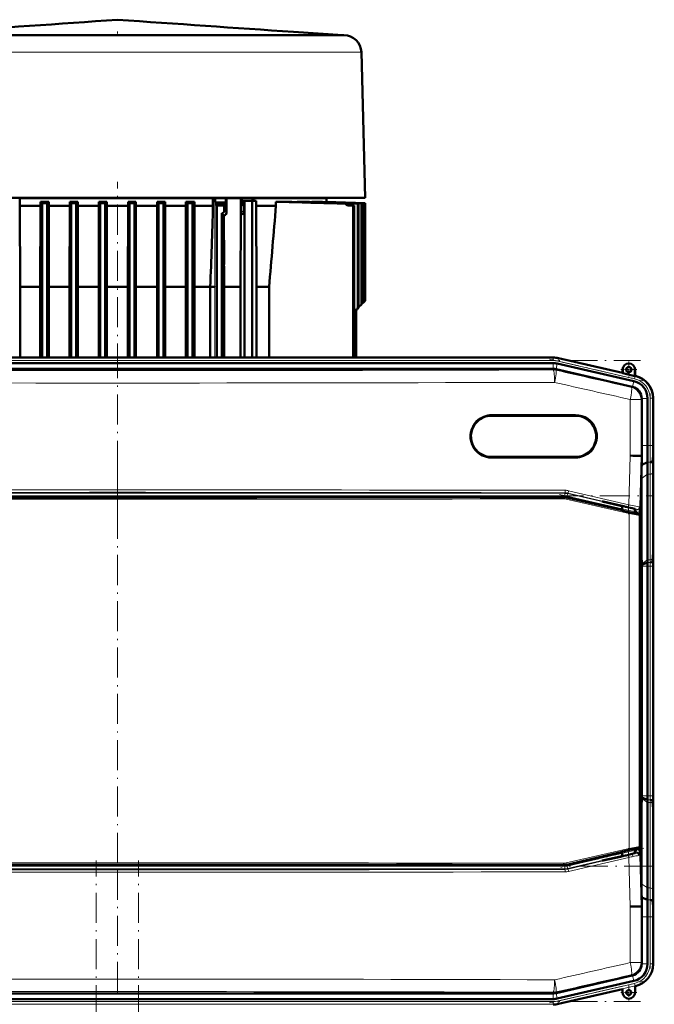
# Model space of a CAD drawing. Extents: x -1358 to 1757, y -1552 to 637.
# Tile 57 of 98: x -1050 to -797, y 244 to 637. Entities that reach past the tile are written whole.
import ezdxf

# ---------------------------------------------------------------- set-up
doc = ezdxf.new("R2010")
doc.units = 0
doc.linetypes.add('DASHDOT', pattern=[18.5, 12, -3, 0.5, -3])

msp = doc.modelspace()

# ---------------------------------------------------------------- linework, layer by layer
at = {"color": 7, "lineweight": 50}
for p, q in [((-1018.21, 631.17), (-1078.11, 631.17)), ((-949.19, 631.17), (-1018.21, 631.17)), ((-938.06, 631.17), (-949.19, 631.17)), ((-940.91, 632.48), (-921.23, 631.17)), ((-934.37, 631.17), (-938.06, 631.17)), ((-921.53, 631.17), (-934.37, 631.17)), ((-920.75, 631.17), (-921.53, 631.17)), ((-913.75, 624.35), (-912.23, 566.17)), ((-1059.72, 566.17), (-1011.23, 566.17)), ((-1050.13, 565.97), (-1050.34, 565.97)), ((-1050.13, 562.97), (-1050.13, 565.97)), ((-1050.13, 565.97), (-973.09, 565.97)), ((-1050.05, 530.6), (-1050.13, 562.97)), ((-1041.98, 562.97), (-1050.13, 562.97)), ((-1042.06, 530.6), (-1041.98, 562.97)), ((-1041.98, 562.97), (-1041.98, 564.61)), ((-1038.63, 564.61), (-1041.98, 564.61)), ((-1041.29, 563.96), (-1039.29, 563.97)), ((-1041.29, 563.96), (-1041.29, 502.32)), ((-1038.63, 564.61), (-1039.29, 563.97)), ((-1039.29, 563.97), (-1039.29, 502.32)), ((-1038.63, 562.97), (-1038.63, 564.61)), ((-1038.56, 530.6), (-1038.63, 562.97)), ((-1030.26, 562.97), (-1038.63, 562.97)), ((-1030.33, 530.6), (-1030.26, 562.97)), ((-1030.26, 562.97), (-1030.26, 564.61)), ((-1030.26, 564.61), (-1029.66, 564.03)), ((-1027.08, 564.61), (-1030.26, 564.61)), ((-1029.66, 564.03), (-1027.66, 564.03)), ((-1029.66, 564.03), (-1029.66, 502.32)), ((-1027.08, 564.61), (-1027.66, 564.03)), ((-1027.66, 564.03), (-1027.66, 502.32)), ((-1027.08, 562.97), (-1027.08, 564.61)), ((-1027.01, 530.6), (-1027.08, 562.97)), ((-1018.59, 562.97), (-1027.08, 562.97)), ((-1018.61, 551.64), (-1018.59, 562.97)), ((-1018.59, 564.61), (-1018.04, 564.06)), ((-1018.59, 562.97), (-1018.59, 564.61)), ((-1015.49, 564.61), (-1018.59, 564.61)), ((-1018.04, 564.06), (-1016.04, 564.06)), ((-1018.04, 564.06), (-1018.04, 502.32)), ((-1015.49, 564.61), (-1016.04, 564.06)), ((-1016.04, 564.06), (-1016.04, 502.32)), ((-1015.49, 562.97), (-1015.49, 564.61)), ((-1015.47, 551.64), (-1015.49, 562.97)), ((-1006.96, 562.97), (-1015.49, 562.97)), ((-1011.23, 566.17), (-962.73, 566.17)), ((-1007.03, 530.6), (-1006.96, 562.97)), ((-1006.96, 564.61), (-1006.41, 564.06)), ((-1006.96, 562.97), (-1006.96, 564.61)), ((-1003.86, 564.61), (-1006.96, 564.61)), ((-1006.41, 564.06), (-1004.41, 564.06)), ((-1006.41, 564.06), (-1006.41, 502.32)), ((-1003.86, 564.61), (-1004.41, 564.06)), ((-1004.41, 564.06), (-1004.41, 502.32)), ((-1003.86, 562.97), (-1003.86, 564.61)), ((-1003.79, 530.6), (-1003.86, 562.97)), ((-995.37, 562.97), (-1003.86, 562.97)), ((-995.39, 551.64), (-995.37, 562.97)), ((-995.37, 564.61), (-994.79, 564.03)), ((-995.37, 562.97), (-995.37, 564.61)), ((-992.19, 564.61), (-995.37, 564.61)), ((-994.79, 564.03), (-994.79, 502.32)), ((-994.79, 564.03), (-992.79, 564.03)), ((-992.19, 564.61), (-992.79, 564.03)), ((-992.79, 564.03), (-992.79, 502.32)), ((-992.19, 562.97), (-992.19, 564.61)), ((-992.16, 551.64), (-992.19, 562.97)), ((-983.82, 562.97), (-992.19, 562.97)), ((-983.85, 551.64), (-983.82, 562.97)), ((-983.82, 564.61), (-983.16, 563.97)), ((-983.82, 562.97), (-983.82, 564.61)), ((-980.47, 564.61), (-983.82, 564.61)), ((-981.16, 563.96), (-983.16, 563.97)), ((-983.16, 563.97), (-983.16, 502.32)), ((-981.16, 563.96), (-981.16, 502.32)), ((-980.47, 562.97), (-980.47, 564.61)), ((-980.44, 551.64), (-980.47, 562.97)), ((-973.04, 562.97), (-980.47, 562.97)), ((-973.09, 565.97), (-973.04, 562.97)), ((-973.09, 565.97), (-972.24, 565.97)), ((-972.24, 565.97), (-972.11, 565.97)), ((-972.11, 565.97), (-972.11, 564.41)), ((-972.11, 565.97), (-967.95, 565.97)), ((-972.11, 564.41), (-971.64, 563.98)), ((-967.95, 564.35), (-972.11, 564.41)), ((-968.41, 563.95), (-971.64, 563.98)), ((-971.61, 563.14), (-971.54, 563.06)), ((-968.51, 563.06), (-971.54, 563.06)), ((-971.54, 563.06), (-971.54, 502.32)), ((-968.51, 563.06), (-968.44, 563.14)), ((-968.51, 561), (-968.51, 563.06)), ((-967.95, 564.35), (-967.95, 565.97)), ((-967.95, 565.97), (-967.66, 565.97)), ((-967.66, 565.97), (-961.93, 565.97)), ((-967.66, 565.97), (-967.64, 560.13)), ((-962.73, 566.17), (-944.23, 566.17)), ((-961.93, 565.97), (-961.94, 560.01)), ((-961.93, 565.97), (-961.55, 565.97)), ((-961.55, 565.97), (-961.55, 564.28)), ((-961.55, 565.97), (-957.27, 565.97)), ((-961.55, 564.28), (-961.29, 564.28)), ((-961.29, 564.97), (-960.44, 564.97)), ((-961.29, 564.97), (-961.29, 564.28)), ((-961.07, 563.16), (-960.58, 563.16)), ((-961.07, 563.16), (-961.02, 563.1)), ((-960.58, 563.16), (-960.45, 563.07)), ((-960.45, 563.07), (-960.45, 560.08)), ((-960.44, 564.97), (-960.44, 502.32)), ((-957.44, 564.97), (-960.44, 564.97)), ((-957.44, 564.97), (-957.44, 502.32)), ((-955.76, 564.97), (-957.44, 564.97)), ((-957.27, 565.97), (-957.27, 564.97)), ((-956.84, 565.97), (-957.27, 565.97)), ((-956.84, 564.97), (-956.84, 565.97)), ((-956.84, 565.97), (-927.73, 565.97)), ((-955.76, 562.97), (-955.76, 564.97)), ((-955.61, 530.6), (-955.76, 562.97)), ((-947.87, 562.97), (-955.76, 562.97)), ((-947.87, 562.97), (-947.87, 564.61)), ((-944.6, 564.61), (-947.87, 564.61)), ((-944.23, 566.17), (-932.03, 566.17)), ((-939.37, 564.46), (-939.37, 564.61)), ((-937.34, 564.61), (-939.37, 564.61)), ((-933.6, 564.49), (-933.6, 564.61)), ((-932.35, 564.61), (-933.6, 564.61)), ((-932.03, 566.17), (-924.01, 566.17)), ((-930.73, 566.17), (-930.73, 565.97)), ((-912.79, 564.03), (-929.92, 564.61)), ((-929.92, 564.53), (-929.92, 564.61)), ((-929.25, 564.61), (-929.92, 564.61)), ((-912.68, 564.03), (-929.25, 564.61)), ((-912.3, 564.06), (-928.05, 564.61)), ((-928.05, 564.57), (-928.05, 564.61)), ((-927.84, 564.61), (-928.05, 564.61)), ((-912.26, 564.06), (-927.84, 564.61)), ((-927.73, 564.6), (-927.73, 565.97)), ((-924.01, 566.17), (-917.68, 566.17)), ((-920.02, 563.83), (-919.63, 563.86)), ((-919.08, 563.14), (-917, 563.06)), ((-918.7, 563.14), (-916.65, 563.06)), ((-917.68, 566.17), (-912.23, 566.17)), ((-916.65, 563.06), (-917, 563.06)), ((-917, 563.06), (-917, 502.32)), ((-916.65, 563.06), (-916.65, 502.32)), ((-914.86, 563.88), (-915.14, 563.86)), ((-915.14, 563.86), (-915.14, 522.01)), ((-914.86, 563.88), (-914.86, 522.06)), ((-913.74, 563.96), (-913.54, 563.97)), ((-913.74, 563.96), (-913.74, 523.56)), ((-913.54, 563.97), (-913.54, 523.75)), ((-912.79, 564.03), (-912.68, 564.03)), ((-912.79, 564.03), (-912.79, 524.5)), ((-912.68, 564.03), (-912.68, 524.62)), ((-912.3, 564.06), (-912.26, 564.06)), ((-912.3, 564.06), (-912.3, 524.99)), ((-912.26, 564.06), (-912.26, 525.03)), ((-912.26, 564.06), (-912.26, 525.03)), ((-968.68, 559.15), (-969.54, 560.01)), ((-969.54, 502.32), (-969.54, 560.01)), ((-968.85, 560.25), (-968.8, 560.3)), ((-968.68, 559.15), (-968.63, 539.52)), ((-967.94, 559.43), (-967.99, 559.38)), ((-962, 530.6), (-961.88, 559.66)), ((-1018.61, 551.64), (-1018.61, 502.32)), ((-1015.47, 551.64), (-1015.47, 502.32)), ((-995.39, 551.64), (-995.39, 502.32)), ((-992.16, 551.64), (-992.16, 502.32)), ((-983.85, 551.64), (-983.85, 502.32)), ((-980.44, 551.64), (-980.44, 502.32)), ((-1042.06, 530.6), (-1050.05, 530.6)), ((-1050.05, 530.6), (-1050.05, 502.32)), ((-1042.06, 530.6), (-1042.06, 502.32)), ((-1030.33, 530.6), (-1038.56, 530.6)), ((-1038.56, 530.6), (-1038.56, 502.32)), ((-1030.33, 530.6), (-1030.33, 502.32)), ((-1018.61, 530.6), (-1027.01, 530.6)), ((-1027.01, 530.6), (-1027.01, 502.32)), ((-1007.03, 530.6), (-1015.47, 530.6)), ((-1007.03, 530.6), (-1007.03, 502.32)), ((-995.39, 530.6), (-1003.79, 530.6)), ((-1003.79, 530.6), (-1003.79, 502.32)), ((-983.85, 530.6), (-992.16, 530.6)), ((-974.15, 530.6), (-980.44, 530.6)), ((-974.15, 530.6), (-974.15, 502.32)), ((-968.58, 530.6), (-968.58, 530.58)), ((-962, 530.6), (-968.58, 530.6)), ((-968.58, 502.32), (-968.58, 530.58)), ((-962, 530.6), (-962, 502.32)), ((-950.62, 530.6), (-955.61, 530.6)), ((-955.61, 530.6), (-955.61, 502.32)), ((-950.62, 530.6), (-950.62, 502.32)), ((-913.74, 523.56), (-914.86, 522.43)), ((-913.74, 523.56), (-913.54, 523.75)), ((-912.79, 524.5), (-913.54, 523.75)), ((-912.79, 524.5), (-912.68, 524.62)), ((-912.3, 524.99), (-912.68, 524.62)), ((-912.3, 524.99), (-912.28, 525.01)), ((-912.28, 525.01), (-912.26, 525.03)), ((-915.83, 521.06), (-915.83, 502.32)), ((-914.86, 522.43), (-914.86, 522.06)), ((-837.1, 502.32), (-1185.16, 502.32)), ((-852.09, 502.32), (-1164.89, 502.32)), ((-852.09, 500.14), (-1164.89, 500.14)), ((-852.09, 502.32), (-837.1, 502.32)), ((-852.09, 500.14), (-837.1, 500.14)), ((-835.51, 499.96), (-804.93, 492.9)), ((-835.02, 502.08), (-809.44, 496.18)), ((-835.01, 502.08), (-809.44, 496.18)), ((-1185.13, 497.85), (-837.12, 497.85)), ((-837.12, 497.85), (-837.1, 497.85)), ((-805.62, 490.71), (-836, 497.72)), ((-809.44, 496.18), (-809.44, 497.53)), ((-809.37, 496.09), (-809.44, 496.18)), ((-809.37, 496.09), (-809.37, 497.53)), ((-809.37, 496.09), (-804.51, 494.97)), ((-804.51, 497.53), (-804.51, 494.97)), ((-804.44, 497.53), (-804.44, 495.03)), ((-804.51, 494.97), (-804.44, 495.03)), ((-804.44, 495.03), (-804.25, 494.98)), ((-801.75, 485.84), (-801.75, 486.01)), ((-801.75, 485.84), (-801.75, 467.21)), ((-799.46, 486.01), (-799.46, 467.21)), ((-797.28, 486.22), (-797.28, 467.21)), ((-797.28, 486.01), (-797.28, 467.21)), ((-861.75, 479.11), (-828.25, 479.11)), ((-828.25, 462.61), (-861.75, 462.61)), ((-802.42, 463.09), (-802.07, 463.08)), ((-801.74, 463.07), (-802.07, 463.08)), ((-799.42, 460.48), (-801.8, 459.49)), ((-797.25, 463.07), (-797.42, 460.88)), ((-797.28, 460.14), (-797.28, 426)), ((-797.28, 460.14), (-797.28, 426)), ((-801.85, 423.08), (-801.85, 454.04)), ((-799.46, 455.72), (-799.46, 421.58)), ((-833.01, 446.6), (-1189.23, 446.6)), ((-831.89, 446.47), (-809.57, 441.32)), ((-810.33, 443.15), (-817.58, 444.82)), ((-817.19, 444.82), (-817.58, 444.82)), ((-817.19, 444.82), (-810.33, 443.24)), ((-810.33, 443.24), (-808.91, 442.91)), ((-810.33, 443.15), (-810.33, 443.24)), ((-809.57, 442.97), (-810.33, 443.15)), ((-809.57, 443.06), (-809.57, 441.24)), ((-808.91, 442.91), (-808.21, 442.74)), ((-808.21, 442.74), (-808.06, 442.72)), ((-808.06, 442.72), (-807.08, 442.49)), ((-804.58, 441.88), (-804.58, 440.09)), ((-802.5, 440.8), (-802.54, 439.49)), ((-804.58, 440.17), (-804.47, 440.14)), ((-804.47, 440.14), (-803.89, 439.99)), ((-803.89, 439.99), (-802.87, 439.76)), ((-802.49, 439.27), (-802.49, 306.89)), ((-802.49, 423.08), (-801.85, 423.08)), ((-801.76, 419.95), (-801.85, 423.08)), ((-797.3, 423.07), (-797.47, 420.88)), ((-801.75, 419.53), (-801.76, 419.95)), ((-799.47, 420.48), (-801.75, 419.53)), ((-801.75, 418.93), (-801.75, 419.53)), ((-801.75, 327.21), (-801.75, 418.93)), ((-799.46, 418.93), (-799.46, 327.21)), ((-797.28, 418.93), (-797.28, 327.21)), ((-797.28, 418.93), (-797.28, 327.21)), ((-801.75, 326.61), (-801.76, 326.19)), ((-801.75, 327.21), (-801.75, 326.61)), ((-799.47, 325.66), (-801.75, 326.61)), ((-802.49, 323.06), (-801.85, 323.07)), ((-801.76, 326.19), (-801.85, 323.07)), ((-801.85, 323.07), (-801.85, 292.11)), ((-799.46, 290.42), (-799.46, 324.56)), ((-797.3, 323.07), (-797.47, 325.26)), ((-797.28, 286), (-797.28, 320.14)), ((-797.28, 286), (-797.28, 320.14)), ((-809.57, 304.84), (-831.89, 299.68)), ((-810.33, 303), (-817.58, 301.32)), ((-810.33, 302.9), (-808.91, 303.24)), ((-809.57, 303.17), (-810.33, 303)), ((-810.33, 303), (-810.33, 302.9)), ((-809.57, 304.92), (-809.57, 303.08)), ((-808.91, 303.24), (-808.21, 303.4)), ((-808.21, 303.4), (-808.06, 303.43)), ((-808.06, 303.43), (-807.08, 303.65)), ((-804.58, 304.26), (-804.58, 306.07)), ((-804.47, 306.01), (-804.58, 305.99)), ((-803.89, 306.17), (-804.47, 306.01)), ((-802.87, 306.4), (-803.89, 306.17)), ((-802.5, 305.34), (-802.54, 306.67)), ((-1189.23, 299.56), (-833.01, 299.56)), ((-817.19, 301.32), (-817.58, 301.32)), ((-817.19, 301.32), (-810.33, 302.9)), ((-799.42, 285.66), (-801.8, 286.65)), ((-801.8, 286.65), (-801.77, 284.89)), ((-801.77, 284.89), (-801.74, 283.07)), ((-797.25, 283.07), (-797.42, 285.26)), ((-802.07, 283.06), (-802.42, 283.06)), ((-801.74, 283.07), (-802.07, 283.06)), ((-801.75, 260.31), (-801.75, 278.93)), ((-799.46, 260.13), (-799.46, 278.93)), ((-797.28, 259.93), (-797.28, 278.93)), ((-797.28, 260.13), (-797.28, 278.93)), ((-801.75, 260.31), (-801.75, 260.13)), ((-805.62, 255.43), (-836, 248.42)), ((-835.51, 246.19), (-804.93, 253.24)), ((-1185.13, 248.29), (-837.12, 248.29)), ((-837.12, 248.29), (-837.1, 248.29)), ((-835.02, 244.06), (-809.44, 249.96)), ((-809.44, 249.96), (-809.44, 248.62)), ((-804.44, 251.12), (-804.25, 251.16)), ((-804.44, 248.62), (-804.44, 251.12)), ((-852.09, 246.01), (-1164.89, 246.01)), ((-852.09, 246.01), (-837.1, 246.01))]:
    msp.add_line(p, q, dxfattribs=at)
at = {"color": 7, "linetype": 'DASHDOT', "lineweight": 18, "ltscale": 0.039375}
msp.add_line((-1011.23, 632.61), (-1011.23, 631.04), dxfattribs=at)
at = {"color": 7, "lineweight": 18}
for p, q in [((-1046.98, 624.35), (-1089.34, 624.35)), ((-1026.95, 624.35), (-1046.98, 624.35)), ((-980.72, 624.35), (-1026.95, 624.35)), ((-933.11, 624.35), (-980.72, 624.35)), ((-916.6, 624.35), (-933.11, 624.35)), ((-914.28, 624.35), (-916.6, 624.35)), ((-913.75, 624.35), (-914.28, 624.35)), ((-972.24, 565.97), (-972.28, 530.58)), ((-971.61, 563.14), (-968.44, 563.14)), ((-961.11, 563.89), (-960.63, 563.88)), ((-961.02, 563.1), (-961.02, 560.93)), ((-919.08, 563.14), (-918.7, 563.14)), ((-967.64, 560.13), (-968.51, 561)), ((-961.02, 560.93), (-961.94, 560.01)), ((-968.63, 539.52), (-968.62, 530.58)), ((-972.28, 530.58), (-972.28, 530.55)), ((-972.28, 530.55), (-972.28, 502.32)), ((-968.62, 530.58), (-968.62, 530.54)), ((-968.62, 530.54), (-968.62, 502.32)), ((-1185.16, 502.14), (-837.1, 502.14)), ((-1185.16, 501.14), (-837.1, 501.14)), ((-837.1, 502.14), (-837.1, 502.32)), ((-837.1, 502.14), (-837.1, 501.14)), ((-837.1, 497.85), (-837.1, 500.14)), ((-836.02, 497.72), (-835.51, 499.96)), ((-835.06, 501.9), (-835.28, 500.93)), ((-835.28, 500.93), (-804.66, 493.86)), ((-835.06, 501.9), (-835.01, 502.08)), ((-835.06, 501.9), (-804.43, 494.83)), ((-837.17, 497.42), (-837.12, 497.85)), ((-836, 497.72), (-836.04, 497.29)), ((-809.37, 497.53), (-809.44, 497.53)), ((-804.51, 497.53), (-804.44, 497.53)), ((-805.45, 490.66), (-804.93, 492.9)), ((-804.43, 494.83), (-804.66, 493.86)), ((-804.43, 494.83), (-804.25, 494.98)), ((-805.94, 490.45), (-805.62, 490.71)), ((-806.37, 463.14), (-806.37, 485.58)), ((-802.07, 485.58), (-806.37, 485.58)), ((-801.75, 485.84), (-802.07, 485.58)), ((-802.07, 485.58), (-802.07, 463.08)), ((-801.75, 486.01), (-799.46, 486.01)), ((-798.46, 486.07), (-798.46, 467.21)), ((-798.46, 486.07), (-797.46, 486.07)), ((-797.28, 486.22), (-797.46, 486.07)), ((-797.46, 486.07), (-797.46, 467.21)), ((-828.19, 479.61), (-861.7, 479.61)), ((-801.75, 467.21), (-799.46, 467.21)), ((-799.46, 467.21), (-798.46, 467.21)), ((-797.46, 467.21), (-798.46, 467.21)), ((-797.46, 467.21), (-797.28, 467.21)), ((-861.7, 462.11), (-828.19, 462.11)), ((-806.89, 443.52), (-806.37, 463.14)), ((-802.07, 463.08), (-802.61, 442.64)), ((-798.42, 460.48), (-799.42, 460.48)), ((-797.46, 456.41), (-797.46, 422.26)), ((-799.46, 455.72), (-801.85, 454.04)), ((-798.46, 455.72), (-799.46, 455.72)), ((-798.46, 455.72), (-798.46, 421.58)), ((-831, 449.14), (-806.89, 443.52)), ((-1189.76, 448.09), (-832.49, 448.09)), ((-832.49, 447.09), (-1189.76, 447.09)), ((-833.04, 446.39), (-833.01, 446.6)), ((-832.49, 448.09), (-832.47, 448.3)), ((-832.49, 447.09), (-832.49, 448.09)), ((-806.84, 440.04), (-831.96, 445.78)), ((-831.89, 446.47), (-831.91, 446.27)), ((-831.91, 446.27), (-806.8, 440.53)), ((-831.59, 446.99), (-831.37, 447.96)), ((-809.57, 441.9), (-831.59, 446.99)), ((-831.35, 448.17), (-831.37, 447.96)), ((-831.37, 447.96), (-809.57, 442.93)), ((-807.25, 442.55), (-831.35, 448.17)), ((-804.58, 441.78), (-803.71, 441.57)), ((-803.93, 440.6), (-804.58, 440.75)), ((-803.93, 440.6), (-803.71, 441.57)), ((-803.71, 441.57), (-803.83, 441.69)), ((-802.61, 442.64), (-802.48, 442.52)), ((-806.84, 306.12), (-806.84, 440.04)), ((-802.93, 439.71), (-802.87, 439.76)), ((-802.49, 439.27), (-802.54, 439.23)), ((-802.54, 439.23), (-802.54, 306.93)), ((-799.46, 421.58), (-801.76, 419.95)), ((-798.46, 421.58), (-799.46, 421.58)), ((-797.3, 423.07), (-797.25, 423.07)), ((-799.46, 418.93), (-801.75, 418.93)), ((-798.47, 420.48), (-799.47, 420.48)), ((-798.46, 418.93), (-799.46, 418.93)), ((-798.46, 418.93), (-797.46, 418.93)), ((-798.46, 418.93), (-798.46, 327.21)), ((-797.28, 418.93), (-797.46, 418.93)), ((-797.46, 418.93), (-797.46, 327.21)), ((-799.46, 327.21), (-801.75, 327.21)), ((-798.46, 327.21), (-799.46, 327.21)), ((-798.46, 327.21), (-797.46, 327.21)), ((-797.28, 327.21), (-797.46, 327.21)), ((-799.46, 324.56), (-801.76, 326.19)), ((-798.47, 325.66), (-799.47, 325.66)), ((-798.46, 324.56), (-799.46, 324.56)), ((-798.46, 290.42), (-798.46, 324.56)), ((-797.46, 289.74), (-797.46, 323.88)), ((-797.25, 323.07), (-797.3, 323.07)), ((-802.54, 306.93), (-802.49, 306.89)), ((-831.96, 300.38), (-806.84, 306.12)), ((-806.8, 305.63), (-831.91, 299.89)), ((-831.59, 299.16), (-809.57, 304.24)), ((-809.57, 303.22), (-831.37, 298.18)), ((-831.35, 297.97), (-807.25, 303.59)), ((-804.58, 305.39), (-803.93, 305.54)), ((-803.71, 304.57), (-804.58, 304.37)), ((-803.93, 305.54), (-803.71, 304.57)), ((-803.83, 304.45), (-803.71, 304.57)), ((-802.87, 306.4), (-802.93, 306.44)), ((-802.48, 303.62), (-802.61, 303.5)), ((-802.61, 303.5), (-802.07, 283.06)), ((-1189.76, 299.05), (-832.49, 299.05)), ((-833.01, 299.56), (-833.04, 299.76)), ((-832.49, 299.05), (-832.49, 298.05)), ((-831.89, 299.68), (-831.91, 299.89)), ((-831.59, 299.16), (-831.37, 298.18)), ((-806.89, 302.62), (-831, 297)), ((-806.37, 283), (-806.89, 302.62)), ((-832.49, 298.05), (-1189.76, 298.05)), ((-832.49, 298.05), (-832.47, 297.84)), ((-831.35, 297.97), (-831.37, 298.18)), ((-799.46, 290.42), (-801.85, 292.11)), ((-798.46, 290.42), (-799.46, 290.42)), ((-798.42, 285.66), (-799.42, 285.66)), ((-806.37, 260.56), (-806.37, 283)), ((-802.07, 283.06), (-802.07, 260.56)), ((-801.75, 278.93), (-799.46, 278.93)), ((-799.46, 278.93), (-798.46, 278.93)), ((-797.46, 278.93), (-798.46, 278.93)), ((-798.46, 260.07), (-798.46, 278.93)), ((-797.46, 278.93), (-797.28, 278.93)), ((-797.46, 260.07), (-797.46, 278.93)), ((-806.37, 260.56), (-802.07, 260.56)), ((-801.75, 260.31), (-802.07, 260.56)), ((-801.75, 260.13), (-799.46, 260.13)), ((-797.46, 260.07), (-798.46, 260.07)), ((-797.46, 260.07), (-797.28, 259.93)), ((-835.28, 245.21), (-804.66, 252.28)), ((-805.94, 255.69), (-805.62, 255.43)), ((-805.45, 255.48), (-804.93, 253.24)), ((-804.66, 252.28), (-804.43, 251.31)), ((-837.17, 248.72), (-837.12, 248.29)), ((-837.1, 248.29), (-837.1, 246.01)), ((-836, 248.42), (-836.04, 248.85)), ((-836.02, 248.42), (-835.51, 246.19)), ((-835.06, 244.24), (-804.43, 251.31)), ((-804.25, 251.16), (-804.43, 251.31)), ((-1185.16, 245.01), (-837.1, 245.01)), ((-1185.16, 244.01), (-837.1, 244.01)), ((-837.1, 244.01), (-837.1, 245.01)), ((-837.1, 244.01), (-837.1, 243.82)), ((-835.06, 244.24), (-835.28, 245.21)), ((-835.06, 244.24), (-835.01, 244.06))]:
    msp.add_line(p, q, dxfattribs=at)
at = {"color": 7, "linetype": 'DASHDOT', "lineweight": 18}
for p, q in [((-1011.23, 495.94), (-1011.23, 572.55)), ((-1219.96, 501.14), (-802.29, 501.14)), ((-838.6, 501.7), (-801.34, 493.09)), ((-1011.13, 438.63), (-1011.13, 497.31)), ((-798.46, 487.96), (-798.46, 465.33)), ((-1011.12, 460.46), (-1011.12, 285.7)), ((-1225.48, 447.09), (-796.77, 447.09)), ((-834.62, 447.68), (-800.91, 439.9)), ((-798.46, 428.1), (-798.46, 318.04)), ((-1011.13, 248.83), (-1011.13, 307.51)), ((-800.91, 306.24), (-834.62, 298.46)), ((-796.77, 299.05), (-1225.49, 299.05)), ((-1019.73, -389.5), (-1019.73, 301.4)), ((-1002.73, -389.5), (-1002.73, 301.4)), ((-798.46, 280.81), (-798.46, 258.19)), ((-838.6, 244.45), (-801.34, 253.05)), ((-1219.96, 245.01), (-802.29, 245.01))]:
    msp.add_line(p, q, dxfattribs=at)
at = {"color": 7, "linetype": 'DASHDOT', "lineweight": 18, "ltscale": 0.1625}
for p, q in [((-806.94, 500.78), (-806.94, 494.28)), ((-803.69, 497.53), (-810.19, 497.53)), ((-806.94, 251.87), (-806.94, 245.37)), ((-803.69, 248.62), (-810.19, 248.62))]:
    msp.add_line(p, q, dxfattribs=at)
at = {"color": 7, "linetype": 'DASHDOT', "lineweight": 18, "ltscale": 0.019627}
msp.add_line((-807.08, 442.55), (-807.08, 441.77), dxfattribs=at)
at = {"color": 7, "linetype": 'DASHDOT', "lineweight": 18, "ltscale": 0.08985}
msp.add_line((-807.07, 443.36), (-807.07, 439.77), dxfattribs=at)
at = {"color": 7, "linetype": 'DASHDOT', "lineweight": 18, "ltscale": 0.019614}
msp.add_line((-807.08, 303.59), (-807.08, 304.37), dxfattribs=at)
at = {"color": 7, "linetype": 'DASHDOT', "lineweight": 18, "ltscale": 0.089713}
msp.add_line((-807.07, 306.37), (-807.07, 302.78), dxfattribs=at)
at = {"color": 7, "lineweight": 50}
for points in [[(-971.61, 563.14), (-971.61, 563.14), (-971.61, 563.14), (-971.62, 563.16), (-971.63, 563.27), (-971.64, 563.98)], [(-968.41, 563.95), (-968.43, 563.22), (-968.43, 563.15), (-968.44, 563.14), (-968.44, 563.14)], [(-961.07, 563.16), (-961.09, 563.73), (-961.1, 563.87), (-961.1, 563.89), (-961.11, 563.89), (-961.11, 563.89)], [(-960.45, 563.07), (-960.99, 563.1), (-961.02, 563.1), (-961.02, 563.1), (-961.02, 563.1)], [(-960.63, 563.88), (-960.62, 563.88), (-960.62, 563.88), (-960.62, 563.86), (-960.6, 563.75), (-960.58, 563.16)], [(-972.28, 530.55), (-972.28, 530.56), (-972.31, 530.57), (-973.02, 530.59), (-974.15, 530.6)], [(-809.57, 441.24), (-809.56, 441.24), (-809.56, 441.24), (-809.53, 441.23), (-809.17, 441.13), (-806.16, 440.42), (-804.62, 440.09), (-804.58, 440.09), (-804.58, 440.09), (-804.58, 440.09)], [(-807.08, 442.49), (-805.62, 442.14), (-804.66, 441.9), (-804.49, 441.85), (-804.47, 441.84), (-804.47, 441.84)], [(-804.47, 441.84), (-804.47, 441.84), (-804.48, 441.84), (-804.48, 441.84), (-804.58, 441.85)], [(-806.52, 305.66), (-808.67, 305.16), (-809.47, 304.95), (-809.56, 304.92), (-809.56, 304.92), (-809.57, 304.92)], [(-807.08, 303.65), (-805.62, 304), (-804.66, 304.24), (-804.49, 304.29), (-804.47, 304.3), (-804.47, 304.3)], [(-804.58, 306.07), (-804.58, 306.07), (-804.58, 306.07), (-804.59, 306.07), (-804.69, 306.05), (-805.54, 305.88), (-806.52, 305.66)], [(-804.47, 304.3), (-804.47, 304.3), (-804.48, 304.3), (-804.48, 304.3), (-804.58, 304.29)]]:
    msp.add_lwpolyline(points, dxfattribs=at)
at = {"color": 7, "lineweight": 18}
for points in [[(-803.83, 441.69), (-803.84, 441.69), (-803.85, 441.7), (-803.97, 441.74), (-805.65, 442.17), (-807.25, 442.55)], [(-806.89, 443.52), (-803.45, 442.84), (-802.66, 442.66), (-802.62, 442.64), (-802.61, 442.64)], [(-802.54, 439.23), (-802.54, 439.23), (-802.56, 439.22), (-802.65, 439.23), (-803.41, 439.36), (-806.84, 440.04)], [(-806.8, 440.53), (-804.5, 440.02), (-803.12, 439.74), (-802.95, 439.71), (-802.93, 439.71), (-802.93, 439.71), (-802.93, 439.71)], [(-806.84, 306.12), (-803.34, 306.81), (-802.67, 306.92), (-802.57, 306.93), (-802.55, 306.93), (-802.54, 306.93), (-802.54, 306.93)], [(-802.93, 306.44), (-802.93, 306.45), (-802.94, 306.45), (-803.02, 306.44), (-803.67, 306.32), (-806.8, 305.63)], [(-804.11, 304.36), (-803.87, 304.43), (-803.84, 304.45), (-803.83, 304.45)], [(-802.61, 303.5), (-802.62, 303.5), (-802.66, 303.49), (-802.96, 303.41)]]:
    msp.add_lwpolyline(points, dxfattribs=at)
at = {"color": 7, "lineweight": 50}
for centre, radius in [((-806.94, 497.53), 1.07), ((-806.94, 497.53), 1), ((-806.94, 248.62), 1)]:
    msp.add_circle(centre, radius, dxfattribs=at)
for centre, radius, start, end in [((-2618.56, 23358.87), 22778.31, 273.869095, 274.0464), ((596.11, 23358.86), 22778.29, 265.953602, 266.130907), ((-920.75, 624.17), 7, 1.4997, 89.9999), ((-1084.36, 518.47), 62.64, 46.5615, 47.4288), ((-938.1, 518.48), 62.63, 132.5713, 133.4387), ((-3075.67, 617.91), 2103.35, 358.06212, 358.50337), ((-945.17, 537.98), 34.84, 130.8314, 131.8188), ((-984.85, 537.34), 35.62, 48.1965, 49.1378), ((-989.42, 515.9), 55.96, 59.0315, 59.8209), ((-18801.5, 2061.37), 17916.39, 355.098684, 355.20257), ((-1138.93, -6793.48), 7360.56, 88.295706, 88.512572), ((-1236.9, -9596.92), 10165.73, 88.211558, 88.352349), ((-1280.2, -10960.82), 11530.47, 88.185672, 88.30615), ((-1493.47, -17061.1), 17634.47, 88.119733, 88.19281), ((-1578.94, -19554.99), 20129.94, 88.106292, 88.162852), ((-2165.45, -36336.44), 36921.64, 88.056889, 88.086102), ((-919.05, 564.16), 1.02, 198.5885, 268.427), ((-918.67, 564.14), 1.01, 196.4462, 268.1528), ((-969.51, 561.01), 1, 268.3731, 310.8572), ((-969.5, 561), 0.992, 314.8419, 0.0218), ((-968.63, 560.16), 1.01, 267.2986, 309.7705), ((-968.61, 560.13), 0.97, 313.9221, 0.2128), ((-960.9, 560.01), 1.04, 179.877, 199.6462), ((-960.03, 560.98), 0.992, 182.6652, 232.3799), ((-963.48, 566.14), 6.78, 291.467, 296.5587), ((-959.99, 561.02), 1.05, 231.8345, 243.9166), ((-2442.71, 596.1), 1470.02, 357.44615, 358.07719), ((470.59, 542.99), 1439.23, 180.13796, 180.49308), ((-914.83, 521.06), 1, 92.1059, 180), ((-837.1, 493.07), 9.25, 77.0008, 89.9996), ((-837.1, 493.07), 9.25, 77.0007, 89.9996), ((-837.1, 493.07), 7.06, 77.0006, 89.9996), ((-806.94, 497.53), 2.5, 0, 180), ((-806.94, 497.53), 2.43, 360, 180), ((-806.52, 486.02), 7.06, 359.9966, 77.0032), ((-806.52, 486.01), 9.25, 359.9943, 77.0057), ((-806.27, 486.22), 8.99, 359.9916, 77.0084), ((-806.75, 485.83), 5.01, 2.1031, 74.9072), ((-861.75, 470.86), 8.25, 134.9699, 270), ((-861.75, 470.86), 8.25, 90, 134.9612), ((-828.25, 470.86), 8.25, 314.9294, 90), ((-828.25, 470.86), 8.25, 270, 314.9153), ((-109.26, 467.19), 692.49, 179.99805, 180.34055), ((-229.22, 467.07), 570.24, 179.9861, 180.6624), ((-449.69, 467.13), 347.59, 179.9856, 180.6685), ((-821.87, -743.66), 1206.9, 89.07649, 89.26402), ((-190.97, 450.23), 610.9, 178.79561, 179.13148), ((-459.68, 455.32), 339.78, 179.1293, 179.9319), ((-590.05, 459.89), 207.22, 179.1215, 179.9313), ((-410.39, 453.57), 391.46, 179.1331, 179.9319), ((-863, 442.34), 60.52, 358.5511, 0.1764), ((-802.99, 439.27), 0.5, 359.998, 77.002), ((-1009.69, 426.25), 212.42, 359.1437, 359.9337), ((-589.91, 426.25), 207.36, 180.0695, 180.8788), ((-879.28, 421.67), 79.82, 359.1476, 359.9359), ((-1154.99, 419.01), 357.71, 359.9872, 0.6507), ((-450.2, 419.02), 347.08, 179.3309, 180.0147), ((-934.25, 418.96), 134.79, 359.9876, 0.6479), ((-934.25, 327.18), 134.79, 359.3521, 0.0124), ((-1154.99, 327.13), 357.71, 359.3493, 0.0128), ((-450.2, 327.12), 347.08, 179.9853, 180.6691), ((-879.28, 324.47), 79.82, 0.0641, 0.8524), ((-1009.69, 319.9), 212.42, 0.0663, 0.8563), ((-589.91, 319.89), 207.36, 179.1212, 179.9305), ((-802.99, 306.89), 0.5, 282.998, 0.002), ((-863, 303.81), 60.52, 359.8196, 1.4448), ((-410.39, 292.57), 391.46, 180.0681, 180.8669), ((-459.68, 290.82), 339.78, 180.0681, 180.8707), ((-229.22, 279.07), 570.24, 179.3376, 180.0139), ((-590.05, 286.25), 207.22, 180.0687, 180.8785), ((-821.86, 1488.67), 1205.77, 270.73585, 270.92354), ((-109.26, 278.95), 692.49, 179.65945, 180.00195), ((-449.69, 279.02), 347.59, 179.3315, 180.0144), ((-806.75, 260.31), 5, 285.1029, 357.9073), ((-806.52, 260.13), 7.06, 282.9968, 0.0034), ((-806.27, 259.92), 8.99, 282.9916, 0.0084), ((-806.94, 248.62), 2.5, 180, 360), ((-837.1, 253.07), 7.06, 270.0004, 282.9994), ((-837.1, 253.07), 9.25, 270.0004, 282.9992), ((-837.1, 253.07), 9.25, 270.0004, 282.9993)]:
    msp.add_arc(centre, radius, start, end, dxfattribs=at)
at = {"color": 7, "lineweight": 18}
for centre, radius, start, end in [((-968.56, 530.51), 0.071, 109.6377, 151.5737), ((-837.1, 493.07), 9.06, 77.0008, 89.9996), ((-837.1, 493.07), 8.06, 77.0006, 89.9996), ((-1011.13, 56146.46), 55649.31, 269.820896, 270.179106), ((11860.01, 56267.95), 57197.52, 257.175313, 257.206234), ((-1011.13, 56521.72), 56029.56, 269.821504, 270.178498), ((11898.54, 56626.02), 57560.09, 257.2175922, 257.2484236), ((-806.45, 486.07), 7.99, 359.9916, 77.0084), ((-806.45, 486.07), 8.99, 359.9997, 77.0003), ((-861.71, 470.86), 8.75, 134.9606, 270.0213), ((-861.7, 470.86), 8.75, 89.9957, 134.9539), ((-828.19, 470.86), 8.75, 314.9196, 90.0213), ((-828.19, 470.87), 8.75, 269.9957, 314.9129), ((-229.35, 467.07), 569.11, 179.986, 180.6637), ((-263.48, 467.08), 533.98, 179.9859, 180.6653), ((-459.32, 455.32), 339.14, 179.1277, 179.9318), ((-479.21, 456.03), 318.25, 179.1257, 179.9316), ((-1011.13, -83363.09), 83812.57, 89.8777831, 90.1222151), ((-832.36, 443.31), 5.99, 76.8712, 89.8909), ((-1011.13, -83249.55), 83698.04, 89.8777011, 90.122297), ((-1011.12, 84231.66), 83785.95, 269.8781811, 270.1218207), ((-1011.12, 84174.75), 83728.55, 269.8781333, 270.1218617), ((-833.03, 441.4), 5, 77.1098, 90.1116), ((-832.97, 441.4), 4.49, 77.1108, 90.1395), ((-832.49, 443.08), 5, 77.0066, 89.9934), ((-832.49, 443.09), 4, 77.0047, 89.9953), ((-832.48, 443.3), 5, 76.8528, 89.8509), ((-803.48, 442.55), 2, 256.9951, 299.3366), ((-803.48, 442.55), 0.999, 256.9181, 358.54), ((-803.04, 439.23), 0.5, 0.0159, 76.9841), ((-878.9, 421.67), 80.44, 359.1546, 359.9369), ((-898.73, 422.37), 101.27, 359.1557, 359.937), ((-934.63, 418.96), 136.17, 359.9884, 0.642), ((-968.93, 418.96), 171.47, 359.9884, 0.6411), ((-934.63, 327.19), 136.17, 359.358, 0.0116), ((-968.93, 327.18), 171.47, 359.3589, 0.0116), ((-878.9, 324.47), 80.44, 0.0631, 0.8454), ((-898.73, 323.77), 101.27, 0.063, 0.8443), ((-803.04, 306.93), 0.5, 283.0159, 359.9841), ((-853.35, 501.27), 202.98, 283.1255, 283.506), ((-832.91, 416.42), 115.71, 283.48, 284.0366), ((-824.09, 400.22), 99.08, 280.9623, 282.3111), ((-813.28, 338.19), 35.05, 283.9245, 285.1673), ((-803.48, 303.59), 2, 60.6635, 103.005), ((-803.48, 303.6), 0.999, 1.46, 103.0819), ((-1011.12, -83485.5), 83785.95, 89.8781793, 90.1218189), ((-1011.12, -83428.59), 83728.55, 89.8781383, 90.1218667), ((-833.03, 304.76), 5, 269.8884, 282.8902), ((-832.97, 304.76), 4.49, 269.8605, 282.8892), ((-832.49, 303.06), 4, 270.0047, 282.9953), ((-863.82, 599.48), 302.27, 280.857, 281.1749), ((-1011.13, 84109.23), 83812.57, 269.8777849, 270.1222169), ((-1011.13, 83995.69), 83698.04, 269.877703, 270.1222989), ((-832.48, 302.84), 5, 270.1491, 283.1472), ((-832.36, 302.84), 5.99, 270.1091, 283.1288), ((-459.32, 290.82), 339.14, 180.0682, 180.8723), ((-479.21, 290.12), 318.25, 180.0684, 180.8743), ((-229.35, 279.07), 569.11, 179.3363, 180.014), ((-263.48, 279.06), 533.98, 179.3347, 180.0141), ((11898.54, -55879.88), 57560.09, 102.7515764, 102.7824078), ((-806.45, 260.07), 7.99, 282.9916, 0.0084), ((-806.45, 260.07), 8.99, 282.9997, 0.0003), ((-1011.13, -55775.57), 56029.56, 89.821502, 90.178496), ((11860.01, -55521.81), 57197.52, 102.793766, 102.824687), ((-1011.13, -55400.32), 55649.31, 89.820894, 90.179104), ((-837.1, 253.07), 8.06, 270.0004, 282.9994), ((-837.1, 253.07), 9.06, 270.0004, 282.9992)]:
    msp.add_arc(centre, radius, start, end, dxfattribs=at)
at = {"color": 7, "lineweight": 50}
for centre, major_axis, ratio, start_param, end_param in [((-959.07, 561.88), (-2.96, -2.13), 0.22535, 0.195744, 0.712597), ((-837.12, 492.85), (4.97, -0.57), 0.999653, 1.457389, 1.679108), ((-806.75, 485.84), (-3.11, 3.91), 0.999441, 5.34848, 5.384068), ((-798.42, 460.9), (1, 0), 0.414186, 4.715241, 6.251123), ((-833.01, 441.6), (4.97, -0.57), 0.999846, 1.457367, 1.684225), ((-798.47, 420.9), (1, 0), 0.414343, 4.715179, 6.251104), ((-798.47, 325.25), (1, 0), 0.414215, 0.032067, 1.567956), ((-833.01, 304.56), (4.97, 0.57), 0.999846, 4.59896, 4.825818), ((-798.42, 285.25), (1, 0), 0.414215, 0.032067, 1.567956), ((-806.75, 260.31), (-3.11, -3.91), 0.999441, 0.899117, 0.934706), ((-837.12, 253.29), (4.97, 0.57), 0.999653, 4.604077, 4.825796)]:
    msp.add_ellipse(centre, major_axis=major_axis, ratio=ratio, start_param=start_param, end_param=end_param, dxfattribs=at)
at = {"color": 7, "lineweight": 18}
for centre, major_axis, ratio, start_param, end_param in [((-837.17, 492.42), (4.97, -0.57), 0.999653, 1.457389, 1.684204), ((-837.17, 492.42), (0.02, -5), 0.119003, 1.570423, 3.115225), ((-837.17, 492.42), (-1.11, -4.88), 0.116076, 1.597214, 3.115235), ((-807.07, 485.58), (-1.11, -4.88), 0.136195, 1.601714, 3.115166), ((-807.07, 485.58), (3.11, -3.91), 0.999441, 0.899117, 2.242476), ((-867.94, 477.05), (0.353, -0.354), 0.069254, 0.000014, 1.501741), ((-861.75, 479.61), (0, -0.5), 0.101872, 0, 1.570796), ((-828.25, 479.61), (0, 0.5), 0.124719, 3.141593, 4.712389), ((-822.07, 464.67), (0.353, -0.354), 0.091666, 1.479613, 3.141593), ((-861.75, 462.11), (0, 0.5), 0.101872, 4.712389, 6.283185), ((-828.25, 462.11), (0, -0.5), 0.124719, 1.570796, 3.141593), ((-798.46, 456.43), (-1, 0), 0.707107, 1.570796, 3.106686), ((-832.47, 449.3), (0, -1), 0.121885, 0.017584, 1.571058), ((-831.12, 449.14), (-0.227, -0.974), 0.119647, 0.01758, 1.598677), ((-833.04, 445.89), (0.001, -0.5), 0.121453, 1.570537, 3.124009), ((-832.03, 445.78), (-0.111, -0.487), 0.119115, 1.598027, 3.124014), ((-807.03, 443.52), (-0.227, -0.974), 0.135666, 0.017616, 1.602449), ((-803.61, 442.66), (0.682, 0.732), 0.99939, 3.664878, 5.435811), ((-806.91, 440.04), (-0.111, -0.487), 0.135841, 1.601805, 3.123976), ((-798.46, 422.29), (-1, 0), 0.707107, 1.570796, 3.106686), ((-798.46, 323.85), (-1, 0), 0.707107, 3.176499, 4.712389), ((-807.03, 302.62), (0.227, -0.974), 0.135666, 1.539144, 3.123976), ((-806.91, 306.12), (0.111, -0.487), 0.135841, 0.017617, 1.539787), ((-805.72, 302.93), (0.234, -0.972), 0.460439, 1.469807, 3.121928), ((-803.89, 303.39), (0.266, -0.964), 0.924796, 1.34401, 3.095701), ((-803.61, 303.48), (-0.682, 0.732), 0.99939, 3.988967, 5.7599), ((-833.04, 300.26), (-0.001, -0.5), 0.121453, 0.017583, 1.571056), ((-832.03, 300.38), (0.111, -0.487), 0.119115, 0.017578, 1.543566), ((-832.49, 303.05), (4.97, 0.57), 0.999846, 4.59896, 4.825818), ((-832.47, 296.84), (0, -1), 0.121885, 1.570535, 3.124008), ((-831.12, 297), (0.227, -0.974), 0.119647, 1.542916, 3.124013), ((-798.46, 289.71), (-1, 0), 0.707107, 3.176499, 4.712389), ((-807.07, 260.56), (1.11, -4.88), 0.136195, 0.026426, 1.539879), ((-807.07, 260.56), (-3.11, -3.91), 0.999441, 0.899117, 2.242476), ((-837.17, 253.72), (-0.02, -5), 0.119003, 0.026367, 1.57117), ((-837.17, 253.72), (1.11, -4.88), 0.116076, 0.026358, 1.544378), ((-837.17, 253.72), (-4.97, -0.57), 0.999653, 1.457389, 1.684204)]:
    msp.add_ellipse(centre, major_axis=major_axis, ratio=ratio, start_param=start_param, end_param=end_param, dxfattribs=at)

doc.saveas('drawing.dxf')
